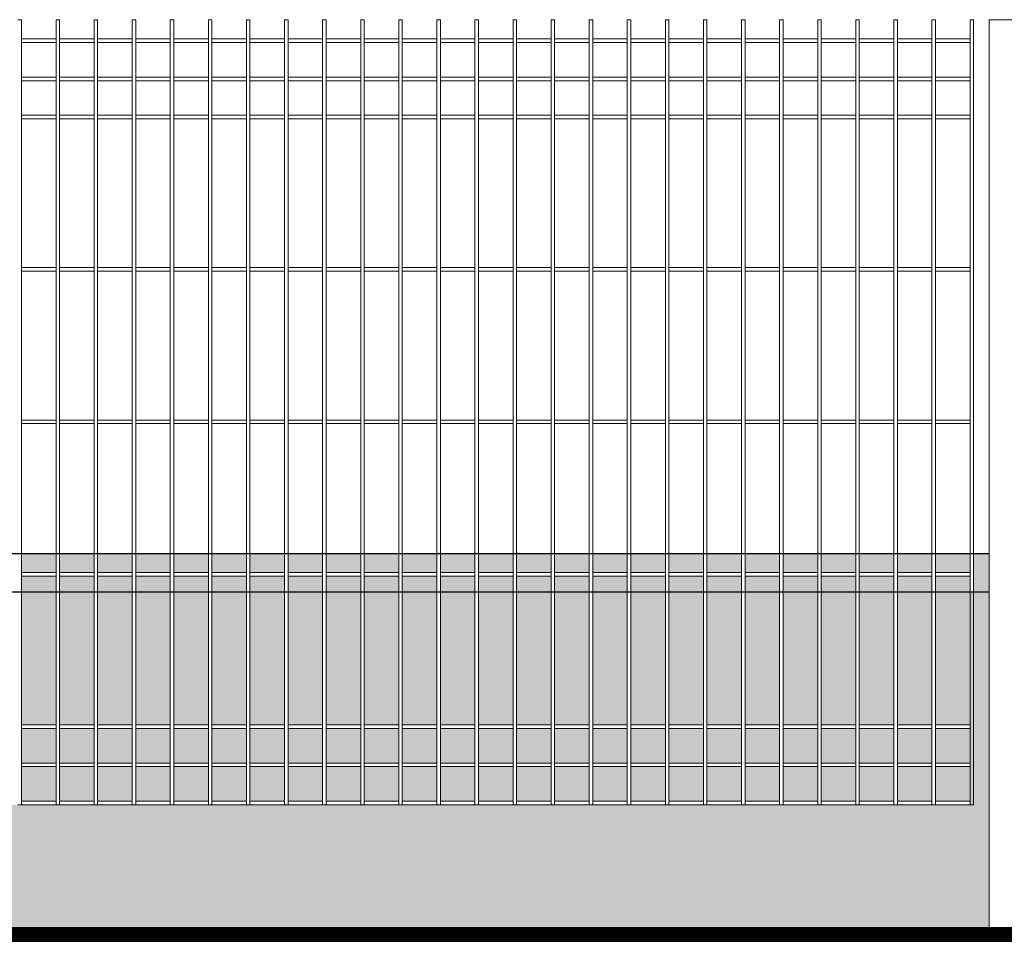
# Model space of a CAD drawing. Header units: millimetres. Extents: x 14041 to 23361, y -6349 to 12956.
# Tile 52 of 106: x 20755 to 20884, y 3119 to 3240. Entities that reach past the tile are written whole.
import ezdxf

# ---------------------------------------------------------------- set-up
doc = ezdxf.new("R2010")
doc.units = ezdxf.units.MM
doc.linetypes.add('KRESKOWA', pattern=[19.05, 12.7, -6.35])
for name, color, linetype, lineweight in [('A-ogrodzenie', 6, 'Continuous', 9), ('A-wypełnienie', 252, 'Continuous', 9), ('E-obrys', 7, 'Continuous', 9)]:
    doc.layers.add(name, color=color, linetype=linetype, lineweight=lineweight)

msp = doc.modelspace()

# ---------------------------------------------------------------- hatches: boundary and pattern name
at = {"layer": 'A-wypełnienie', "lineweight": 15, "ltscale": 2, "transparency": 33554687}
h = msp.add_hatch(color=252, dxfattribs=at)
h.dxf.hatch_style = 1
h.paths.add_polyline_path([(20759.54, 3169.92), (20755, 3169.92), (20755, 3167.44), (20759.54, 3167.44)])
h = msp.add_hatch(color=252, dxfattribs=at)
h.dxf.hatch_style = 1
h.paths.add_polyline_path([(20764.54, 3169.92), (20760, 3169.92), (20760, 3167.44), (20764.54, 3167.44)])
h = msp.add_hatch(color=252, dxfattribs=at)
h.dxf.hatch_style = 1
h.paths.add_polyline_path([(20769.54, 3169.92), (20765, 3169.92), (20765, 3167.44), (20769.54, 3167.44)])
h = msp.add_hatch(color=252, dxfattribs=at)
h.dxf.hatch_style = 1
h.paths.add_polyline_path([(20774.54, 3169.92), (20770, 3169.92), (20770, 3167.44), (20774.54, 3167.44)])
h = msp.add_hatch(color=252, dxfattribs=at)
h.dxf.hatch_style = 1
h.paths.add_polyline_path([(20779.54, 3169.92), (20775, 3169.92), (20775, 3167.44), (20779.54, 3167.44)])
h = msp.add_hatch(color=252, dxfattribs=at)
h.dxf.hatch_style = 1
h.paths.add_polyline_path([(20784.54, 3169.92), (20780, 3169.92), (20780, 3167.44), (20784.54, 3167.44)])
h = msp.add_hatch(color=252, dxfattribs=at)
h.dxf.hatch_style = 1
h.paths.add_polyline_path([(20789.54, 3169.92), (20785, 3169.92), (20785, 3167.44), (20789.54, 3167.44)])
h = msp.add_hatch(color=252, dxfattribs=at)
h.dxf.hatch_style = 1
h.paths.add_polyline_path([(20794.54, 3169.92), (20790, 3169.92), (20790, 3167.44), (20794.54, 3167.44)])
h = msp.add_hatch(color=252, dxfattribs=at)
h.dxf.hatch_style = 1
h.paths.add_polyline_path([(20799.54, 3169.92), (20795, 3169.92), (20795, 3167.44), (20799.54, 3167.44)])
h = msp.add_hatch(color=252, dxfattribs=at)
h.dxf.hatch_style = 1
h.paths.add_polyline_path([(20804.54, 3169.92), (20800, 3169.92), (20800, 3167.44), (20804.54, 3167.44)])
h = msp.add_hatch(color=252, dxfattribs=at)
h.dxf.hatch_style = 1
h.paths.add_polyline_path([(20809.54, 3169.92), (20805, 3169.92), (20805, 3167.44), (20809.54, 3167.44)])
h = msp.add_hatch(color=252, dxfattribs=at)
h.dxf.hatch_style = 1
h.paths.add_polyline_path([(20814.54, 3169.92), (20810, 3169.92), (20810, 3167.44), (20814.54, 3167.44)])
h = msp.add_hatch(color=252, dxfattribs=at)
h.dxf.hatch_style = 1
h.paths.add_polyline_path([(20819.54, 3169.92), (20815, 3169.92), (20815, 3167.44), (20819.54, 3167.44)])
h = msp.add_hatch(color=252, dxfattribs=at)
h.dxf.hatch_style = 1
h.paths.add_polyline_path([(20824.54, 3169.92), (20820, 3169.92), (20820, 3167.44), (20824.54, 3167.44)])
h = msp.add_hatch(color=252, dxfattribs=at)
h.dxf.hatch_style = 1
h.paths.add_polyline_path([(20829.54, 3169.92), (20825, 3169.92), (20825, 3167.44), (20829.54, 3167.44)])
h = msp.add_hatch(color=252, dxfattribs=at)
h.dxf.hatch_style = 1
h.paths.add_polyline_path([(20834.54, 3169.92), (20830, 3169.92), (20830, 3167.44), (20834.54, 3167.44)])
h = msp.add_hatch(color=252, dxfattribs=at)
h.dxf.hatch_style = 1
h.paths.add_polyline_path([(20839.54, 3169.92), (20835, 3169.92), (20835, 3167.44), (20839.54, 3167.44)])
h = msp.add_hatch(color=252, dxfattribs=at)
h.dxf.hatch_style = 1
h.paths.add_polyline_path([(20844.54, 3169.92), (20840, 3169.92), (20840, 3167.44), (20844.54, 3167.44)])
h = msp.add_hatch(color=252, dxfattribs=at)
h.dxf.hatch_style = 1
h.paths.add_polyline_path([(20849.54, 3169.92), (20845, 3169.92), (20845, 3167.44), (20849.54, 3167.44)])
h = msp.add_hatch(color=252, dxfattribs=at)
h.dxf.hatch_style = 1
h.paths.add_polyline_path([(20854.54, 3169.92), (20850, 3169.92), (20850, 3167.44), (20854.54, 3167.44)])
h = msp.add_hatch(color=252, dxfattribs=at)
h.dxf.hatch_style = 1
h.paths.add_polyline_path([(20859.54, 3169.92), (20855, 3169.92), (20855, 3167.44), (20859.54, 3167.44)])
h = msp.add_hatch(color=252, dxfattribs=at)
h.dxf.hatch_style = 1
h.paths.add_polyline_path([(20864.54, 3169.92), (20860, 3169.92), (20860, 3167.44), (20864.54, 3167.44)])
h = msp.add_hatch(color=252, dxfattribs=at)
h.dxf.hatch_style = 1
h.paths.add_polyline_path([(20869.54, 3169.92), (20865, 3169.92), (20865, 3167.44), (20869.54, 3167.44)])
h = msp.add_hatch(color=252, dxfattribs=at)
h.dxf.hatch_style = 1
h.paths.add_polyline_path([(20874.54, 3169.92), (20870, 3169.92), (20870, 3167.44), (20874.54, 3167.44)])
h = msp.add_hatch(color=252, dxfattribs=at)
h.dxf.hatch_style = 1
h.paths.add_polyline_path([(20879.54, 3169.92), (20875, 3169.92), (20875, 3167.44), (20879.54, 3167.44)])
h = msp.add_hatch(color=252, dxfattribs=at)
h.dxf.hatch_style = 1
h.paths.add_polyline_path([(20882.04, 3169.92), (20880, 3169.92), (20880, 3164.92), (20882.04, 3164.92)])
h = msp.add_hatch(color=252, dxfattribs=at)
h.dxf.hatch_style = 1
h.paths.add_polyline_path([(20759.54, 3166.97), (20755, 3166.97), (20755, 3164.92), (20759.54, 3164.92)])
h = msp.add_hatch(color=252, dxfattribs=at)
h.dxf.hatch_style = 1
h.paths.add_polyline_path([(20764.54, 3166.97), (20760, 3166.97), (20760, 3164.92), (20764.54, 3164.92)])
h = msp.add_hatch(color=252, dxfattribs=at)
h.dxf.hatch_style = 1
h.paths.add_polyline_path([(20769.54, 3166.97), (20765, 3166.97), (20765, 3164.92), (20769.54, 3164.92)])
h = msp.add_hatch(color=252, dxfattribs=at)
h.dxf.hatch_style = 1
h.paths.add_polyline_path([(20774.54, 3166.97), (20770, 3166.97), (20770, 3164.92), (20774.54, 3164.92)])
h = msp.add_hatch(color=252, dxfattribs=at)
h.dxf.hatch_style = 1
h.paths.add_polyline_path([(20779.54, 3166.97), (20775, 3166.97), (20775, 3164.92), (20779.54, 3164.92)])
h = msp.add_hatch(color=252, dxfattribs=at)
h.dxf.hatch_style = 1
h.paths.add_polyline_path([(20784.54, 3166.97), (20780, 3166.97), (20780, 3164.92), (20784.54, 3164.92)])
h = msp.add_hatch(color=252, dxfattribs=at)
h.dxf.hatch_style = 1
h.paths.add_polyline_path([(20789.54, 3166.97), (20785, 3166.97), (20785, 3164.92), (20789.54, 3164.92)])
h = msp.add_hatch(color=252, dxfattribs=at)
h.dxf.hatch_style = 1
h.paths.add_polyline_path([(20794.54, 3166.97), (20790, 3166.97), (20790, 3164.92), (20794.54, 3164.92)])
h = msp.add_hatch(color=252, dxfattribs=at)
h.dxf.hatch_style = 1
h.paths.add_polyline_path([(20799.54, 3166.97), (20795, 3166.97), (20795, 3164.92), (20799.54, 3164.92)])
h = msp.add_hatch(color=252, dxfattribs=at)
h.dxf.hatch_style = 1
h.paths.add_polyline_path([(20804.54, 3166.97), (20800, 3166.97), (20800, 3164.92), (20804.54, 3164.92)])
h = msp.add_hatch(color=252, dxfattribs=at)
h.dxf.hatch_style = 1
h.paths.add_polyline_path([(20809.54, 3166.97), (20805, 3166.97), (20805, 3164.92), (20809.54, 3164.92)])
h = msp.add_hatch(color=252, dxfattribs=at)
h.dxf.hatch_style = 1
h.paths.add_polyline_path([(20814.54, 3166.97), (20810, 3166.97), (20810, 3164.92), (20814.54, 3164.92)])
h = msp.add_hatch(color=252, dxfattribs=at)
h.dxf.hatch_style = 1
h.paths.add_polyline_path([(20819.54, 3166.97), (20815, 3166.97), (20815, 3164.92), (20819.54, 3164.92)])
h = msp.add_hatch(color=252, dxfattribs=at)
h.dxf.hatch_style = 1
h.paths.add_polyline_path([(20824.54, 3166.97), (20820, 3166.97), (20820, 3164.92), (20824.54, 3164.92)])
h = msp.add_hatch(color=252, dxfattribs=at)
h.dxf.hatch_style = 1
h.paths.add_polyline_path([(20829.54, 3166.97), (20825, 3166.97), (20825, 3164.92), (20829.54, 3164.92)])
h = msp.add_hatch(color=252, dxfattribs=at)
h.dxf.hatch_style = 1
h.paths.add_polyline_path([(20834.54, 3166.97), (20830, 3166.97), (20830, 3164.92), (20834.54, 3164.92)])
h = msp.add_hatch(color=252, dxfattribs=at)
h.dxf.hatch_style = 1
h.paths.add_polyline_path([(20839.54, 3166.97), (20835, 3166.97), (20835, 3164.92), (20839.54, 3164.92)])
h = msp.add_hatch(color=252, dxfattribs=at)
h.dxf.hatch_style = 1
h.paths.add_polyline_path([(20844.54, 3166.97), (20840, 3166.97), (20840, 3164.92), (20844.54, 3164.92)])
h = msp.add_hatch(color=252, dxfattribs=at)
h.dxf.hatch_style = 1
h.paths.add_polyline_path([(20849.54, 3166.97), (20845, 3166.97), (20845, 3164.92), (20849.54, 3164.92)])
h = msp.add_hatch(color=252, dxfattribs=at)
h.dxf.hatch_style = 1
h.paths.add_polyline_path([(20854.54, 3166.97), (20850, 3166.97), (20850, 3164.92), (20854.54, 3164.92)])
h = msp.add_hatch(color=252, dxfattribs=at)
h.dxf.hatch_style = 1
h.paths.add_polyline_path([(20859.54, 3166.97), (20855, 3166.97), (20855, 3164.92), (20859.54, 3164.92)])
h = msp.add_hatch(color=252, dxfattribs=at)
h.dxf.hatch_style = 1
h.paths.add_polyline_path([(20864.54, 3166.97), (20860, 3166.97), (20860, 3164.92), (20864.54, 3164.92)])
h = msp.add_hatch(color=252, dxfattribs=at)
h.dxf.hatch_style = 1
h.paths.add_polyline_path([(20869.54, 3166.97), (20865, 3166.97), (20865, 3164.92), (20869.54, 3164.92)])
h = msp.add_hatch(color=252, dxfattribs=at)
h.dxf.hatch_style = 1
h.paths.add_polyline_path([(20874.54, 3166.97), (20870, 3166.97), (20870, 3164.92), (20874.54, 3164.92)])
h = msp.add_hatch(color=252, dxfattribs=at)
h.dxf.hatch_style = 1
h.paths.add_polyline_path([(20879.54, 3166.97), (20875, 3166.97), (20875, 3164.92), (20879.54, 3164.92)])
h = msp.add_hatch(color=253, dxfattribs=at)
h.dxf.hatch_style = 1
h.paths.add_polyline_path([(20879.54, 3136.97), (20875, 3136.97), (20874.54, 3136.97), (20870, 3136.97), (20869.54, 3136.97), (20865, 3136.97), (20864.54, 3136.97), (20860, 3136.97), (20859.54, 3136.97), (20855, 3136.97), (20854.54, 3136.97), (20850, 3136.97), (20849.54, 3136.97), (20845, 3136.97), (20844.54, 3136.97), (20840, 3136.97), (20839.54, 3136.97), (20835, 3136.97), (20834.54, 3136.97), (20830, 3136.97), (20829.54, 3136.97), (20825, 3136.97), (20824.54, 3136.97), (20820, 3136.97), (20819.54, 3136.97), (20815, 3136.97), (20814.54, 3136.97), (20810, 3136.97), (20809.54, 3136.97), (20805, 3136.97), (20804.54, 3136.97), (20800, 3136.97), (20799.54, 3136.97), (20795, 3136.97), (20794.54, 3136.97), (20790, 3136.97), (20789.54, 3136.97), (20785, 3136.97), (20784.54, 3136.97), (20780, 3136.97), (20779.54, 3136.97), (20775, 3136.97), (20774.54, 3136.97), (20770, 3136.97), (20769.54, 3136.97), (20765, 3136.97), (20764.54, 3136.97), (20760, 3136.97), (20759.54, 3136.97), (20755, 3136.97), (20754.54, 3136.97), (20750, 3136.97), (20749.54, 3136.97), (20745, 3136.97), (20744.54, 3136.97), (20740, 3136.97), (20739.54, 3136.97), (20735, 3136.97), (20734.54, 3136.97), (20730, 3136.97), (20729.54, 3136.97), (20725, 3136.97), (20724.54, 3136.97), (20720, 3136.97), (20719.54, 3136.97), (20715, 3136.97), (20714.54, 3136.97), (20710, 3136.97), (20709.54, 3136.97), (20705, 3136.97), (20704.54, 3136.97), (20700, 3136.97), (20699.54, 3136.97), (20695, 3136.97), (20694.54, 3136.97), (20690, 3136.97), (20689.54, 3136.97), (20685, 3136.97), (20684.54, 3136.97), (20680, 3136.97), (20679.54, 3136.97), (20675, 3136.97), (20674.54, 3136.97), (20670, 3136.97), (20669.54, 3136.97), (20665, 3136.97), (20664.54, 3136.97), (20660, 3136.97), (20659.54, 3136.97), (20655, 3136.97), (20654.54, 3136.97), (20650, 3136.97), (20649.54, 3136.97), (20645, 3136.97), (20644.54, 3136.97), (20640, 3136.97), (20639.54, 3136.97), (20635, 3136.97), (20634.54, 3136.97), (20630, 3136.97), (20629.54, 3136.97), (20629.54, 3164.92), (20628.04, 3164.92), (20628.04, 3119.95), (20882.04, 3119.95), (20882.04, 3164.92), (20879.54, 3164.92)])
h = msp.add_hatch(color=253, dxfattribs=at)
h.dxf.hatch_style = 1
h.paths.add_polyline_path([(20759.54, 3147.44), (20759.54, 3164.92), (20755, 3164.92), (20755, 3147.44)])
h.paths.add_polyline_path([(20755, 3142.44), (20759.54, 3142.44), (20759.54, 3146.97), (20755, 3146.97)])
h.paths.add_polyline_path([(20755, 3137.44), (20759.54, 3137.44), (20759.54, 3141.97), (20755, 3141.97)])
h = msp.add_hatch(color=253, dxfattribs=at)
h.dxf.hatch_style = 1
h.paths.add_polyline_path([(20764.54, 3147.44), (20764.54, 3164.92), (20760, 3164.92), (20760, 3147.44)])
h.paths.add_polyline_path([(20760, 3142.44), (20764.54, 3142.44), (20764.54, 3146.97), (20760, 3146.97)])
h.paths.add_polyline_path([(20760, 3137.44), (20764.54, 3137.44), (20764.54, 3141.97), (20760, 3141.97)])
h = msp.add_hatch(color=253, dxfattribs=at)
h.dxf.hatch_style = 1
h.paths.add_polyline_path([(20769.54, 3147.44), (20769.54, 3164.92), (20765, 3164.92), (20765, 3147.44)])
h.paths.add_polyline_path([(20765, 3142.44), (20769.54, 3142.44), (20769.54, 3146.97), (20765, 3146.97)])
h.paths.add_polyline_path([(20765, 3137.44), (20769.54, 3137.44), (20769.54, 3141.97), (20765, 3141.97)])
h = msp.add_hatch(color=253, dxfattribs=at)
h.dxf.hatch_style = 1
h.paths.add_polyline_path([(20774.54, 3147.44), (20774.54, 3164.92), (20770, 3164.92), (20770, 3147.44)])
h.paths.add_polyline_path([(20770, 3142.44), (20774.54, 3142.44), (20774.54, 3146.97), (20770, 3146.97)])
h.paths.add_polyline_path([(20770, 3137.44), (20774.54, 3137.44), (20774.54, 3141.97), (20770, 3141.97)])
h = msp.add_hatch(color=253, dxfattribs=at)
h.dxf.hatch_style = 1
h.paths.add_polyline_path([(20779.54, 3147.44), (20779.54, 3164.92), (20775, 3164.92), (20775, 3147.44)])
h.paths.add_polyline_path([(20775, 3142.44), (20779.54, 3142.44), (20779.54, 3146.97), (20775, 3146.97)])
h.paths.add_polyline_path([(20775, 3137.44), (20779.54, 3137.44), (20779.54, 3141.97), (20775, 3141.97)])
h = msp.add_hatch(color=253, dxfattribs=at)
h.dxf.hatch_style = 1
h.paths.add_polyline_path([(20784.54, 3147.44), (20784.54, 3164.92), (20780, 3164.92), (20780, 3147.44)])
h.paths.add_polyline_path([(20780, 3142.44), (20784.54, 3142.44), (20784.54, 3146.97), (20780, 3146.97)])
h.paths.add_polyline_path([(20780, 3137.44), (20784.54, 3137.44), (20784.54, 3141.97), (20780, 3141.97)])
h = msp.add_hatch(color=253, dxfattribs=at)
h.dxf.hatch_style = 1
h.paths.add_polyline_path([(20789.54, 3147.44), (20789.54, 3164.92), (20785, 3164.92), (20785, 3147.44)])
h.paths.add_polyline_path([(20785, 3142.44), (20789.54, 3142.44), (20789.54, 3146.97), (20785, 3146.97)])
h.paths.add_polyline_path([(20785, 3137.44), (20789.54, 3137.44), (20789.54, 3141.97), (20785, 3141.97)])
h = msp.add_hatch(color=253, dxfattribs=at)
h.dxf.hatch_style = 1
h.paths.add_polyline_path([(20794.54, 3147.44), (20794.54, 3164.92), (20790, 3164.92), (20790, 3147.44)])
h.paths.add_polyline_path([(20790, 3142.44), (20794.54, 3142.44), (20794.54, 3146.97), (20790, 3146.97)])
h.paths.add_polyline_path([(20790, 3137.44), (20794.54, 3137.44), (20794.54, 3141.97), (20790, 3141.97)])
h = msp.add_hatch(color=253, dxfattribs=at)
h.dxf.hatch_style = 1
h.paths.add_polyline_path([(20799.54, 3147.44), (20799.54, 3164.92), (20795, 3164.92), (20795, 3147.44)])
h.paths.add_polyline_path([(20795, 3142.44), (20799.54, 3142.44), (20799.54, 3146.97), (20795, 3146.97)])
h.paths.add_polyline_path([(20795, 3137.44), (20799.54, 3137.44), (20799.54, 3141.97), (20795, 3141.97)])
h = msp.add_hatch(color=253, dxfattribs=at)
h.dxf.hatch_style = 1
h.paths.add_polyline_path([(20804.54, 3147.44), (20804.54, 3164.92), (20800, 3164.92), (20800, 3147.44)])
h.paths.add_polyline_path([(20800, 3142.44), (20804.54, 3142.44), (20804.54, 3146.97), (20800, 3146.97)])
h.paths.add_polyline_path([(20800, 3137.44), (20804.54, 3137.44), (20804.54, 3141.97), (20800, 3141.97)])
h = msp.add_hatch(color=253, dxfattribs=at)
h.dxf.hatch_style = 1
h.paths.add_polyline_path([(20809.54, 3147.44), (20809.54, 3164.92), (20805, 3164.92), (20805, 3147.44)])
h.paths.add_polyline_path([(20805, 3142.44), (20809.54, 3142.44), (20809.54, 3146.97), (20805, 3146.97)])
h.paths.add_polyline_path([(20805, 3137.44), (20809.54, 3137.44), (20809.54, 3141.97), (20805, 3141.97)])
h = msp.add_hatch(color=253, dxfattribs=at)
h.dxf.hatch_style = 1
h.paths.add_polyline_path([(20814.54, 3147.44), (20814.54, 3164.92), (20810, 3164.92), (20810, 3147.44)])
h.paths.add_polyline_path([(20810, 3142.44), (20814.54, 3142.44), (20814.54, 3146.97), (20810, 3146.97)])
h.paths.add_polyline_path([(20810, 3137.44), (20814.54, 3137.44), (20814.54, 3141.97), (20810, 3141.97)])
h = msp.add_hatch(color=253, dxfattribs=at)
h.dxf.hatch_style = 1
h.paths.add_polyline_path([(20819.54, 3147.44), (20819.54, 3164.92), (20815, 3164.92), (20815, 3147.44)])
h.paths.add_polyline_path([(20815, 3142.44), (20819.54, 3142.44), (20819.54, 3146.97), (20815, 3146.97)])
h.paths.add_polyline_path([(20815, 3137.44), (20819.54, 3137.44), (20819.54, 3141.97), (20815, 3141.97)])
h = msp.add_hatch(color=253, dxfattribs=at)
h.dxf.hatch_style = 1
h.paths.add_polyline_path([(20824.54, 3147.44), (20824.54, 3164.92), (20820, 3164.92), (20820, 3147.44)])
h.paths.add_polyline_path([(20820, 3142.44), (20824.54, 3142.44), (20824.54, 3146.97), (20820, 3146.97)])
h.paths.add_polyline_path([(20820, 3137.44), (20824.54, 3137.44), (20824.54, 3141.97), (20820, 3141.97)])
h = msp.add_hatch(color=253, dxfattribs=at)
h.dxf.hatch_style = 1
h.paths.add_polyline_path([(20829.54, 3147.44), (20829.54, 3164.92), (20825, 3164.92), (20825, 3147.44)])
h.paths.add_polyline_path([(20825, 3142.44), (20829.54, 3142.44), (20829.54, 3146.97), (20825, 3146.97)])
h.paths.add_polyline_path([(20825, 3137.44), (20829.54, 3137.44), (20829.54, 3141.97), (20825, 3141.97)])
h = msp.add_hatch(color=253, dxfattribs=at)
h.dxf.hatch_style = 1
h.paths.add_polyline_path([(20834.54, 3147.44), (20834.54, 3164.92), (20830, 3164.92), (20830, 3147.44)])
h.paths.add_polyline_path([(20830, 3142.44), (20834.54, 3142.44), (20834.54, 3146.97), (20830, 3146.97)])
h.paths.add_polyline_path([(20830, 3137.44), (20834.54, 3137.44), (20834.54, 3141.97), (20830, 3141.97)])
h = msp.add_hatch(color=253, dxfattribs=at)
h.dxf.hatch_style = 1
h.paths.add_polyline_path([(20839.54, 3147.44), (20839.54, 3164.92), (20835, 3164.92), (20835, 3147.44)])
h.paths.add_polyline_path([(20835, 3142.44), (20839.54, 3142.44), (20839.54, 3146.97), (20835, 3146.97)])
h.paths.add_polyline_path([(20835, 3137.44), (20839.54, 3137.44), (20839.54, 3141.97), (20835, 3141.97)])
h = msp.add_hatch(color=253, dxfattribs=at)
h.dxf.hatch_style = 1
h.paths.add_polyline_path([(20844.54, 3147.44), (20844.54, 3164.92), (20840, 3164.92), (20840, 3147.44)])
h.paths.add_polyline_path([(20840, 3142.44), (20844.54, 3142.44), (20844.54, 3146.97), (20840, 3146.97)])
h.paths.add_polyline_path([(20840, 3137.44), (20844.54, 3137.44), (20844.54, 3141.97), (20840, 3141.97)])
h = msp.add_hatch(color=253, dxfattribs=at)
h.dxf.hatch_style = 1
h.paths.add_polyline_path([(20849.54, 3147.44), (20849.54, 3164.92), (20845, 3164.92), (20845, 3147.44)])
h.paths.add_polyline_path([(20845, 3142.44), (20849.54, 3142.44), (20849.54, 3146.97), (20845, 3146.97)])
h.paths.add_polyline_path([(20845, 3137.44), (20849.54, 3137.44), (20849.54, 3141.97), (20845, 3141.97)])
h = msp.add_hatch(color=253, dxfattribs=at)
h.dxf.hatch_style = 1
h.paths.add_polyline_path([(20854.54, 3147.44), (20854.54, 3164.92), (20850, 3164.92), (20850, 3147.44)])
h.paths.add_polyline_path([(20850, 3142.44), (20854.54, 3142.44), (20854.54, 3146.97), (20850, 3146.97)])
h.paths.add_polyline_path([(20850, 3137.44), (20854.54, 3137.44), (20854.54, 3141.97), (20850, 3141.97)])
h = msp.add_hatch(color=253, dxfattribs=at)
h.dxf.hatch_style = 1
h.paths.add_polyline_path([(20859.54, 3147.44), (20859.54, 3164.92), (20855, 3164.92), (20855, 3147.44)])
h.paths.add_polyline_path([(20855, 3142.44), (20859.54, 3142.44), (20859.54, 3146.97), (20855, 3146.97)])
h.paths.add_polyline_path([(20855, 3137.44), (20859.54, 3137.44), (20859.54, 3141.97), (20855, 3141.97)])
h = msp.add_hatch(color=253, dxfattribs=at)
h.dxf.hatch_style = 1
h.paths.add_polyline_path([(20864.54, 3147.44), (20864.54, 3164.92), (20860, 3164.92), (20860, 3147.44)])
h.paths.add_polyline_path([(20860, 3142.44), (20864.54, 3142.44), (20864.54, 3146.97), (20860, 3146.97)])
h.paths.add_polyline_path([(20860, 3137.44), (20864.54, 3137.44), (20864.54, 3141.97), (20860, 3141.97)])
h = msp.add_hatch(color=253, dxfattribs=at)
h.dxf.hatch_style = 1
h.paths.add_polyline_path([(20869.54, 3147.44), (20869.54, 3164.92), (20865, 3164.92), (20865, 3147.44)])
h.paths.add_polyline_path([(20865, 3142.44), (20869.54, 3142.44), (20869.54, 3146.97), (20865, 3146.97)])
h.paths.add_polyline_path([(20865, 3137.44), (20869.54, 3137.44), (20869.54, 3141.97), (20865, 3141.97)])
h = msp.add_hatch(color=253, dxfattribs=at)
h.dxf.hatch_style = 1
h.paths.add_polyline_path([(20874.54, 3147.44), (20874.54, 3164.92), (20870, 3164.92), (20870, 3147.44)])
h.paths.add_polyline_path([(20870, 3142.44), (20874.54, 3142.44), (20874.54, 3146.97), (20870, 3146.97)])
h.paths.add_polyline_path([(20870, 3137.44), (20874.54, 3137.44), (20874.54, 3141.97), (20870, 3141.97)])
h = msp.add_hatch(color=253, dxfattribs=at)
h.dxf.hatch_style = 1
h.paths.add_polyline_path([(20879.54, 3147.44), (20879.54, 3164.92), (20875, 3164.92), (20875, 3147.44)])
h.paths.add_polyline_path([(20875, 3142.44), (20879.54, 3142.44), (20879.54, 3146.97), (20875, 3146.97)])
h.paths.add_polyline_path([(20875, 3137.44), (20879.54, 3137.44), (20879.54, 3141.97), (20875, 3141.97)])

# ---------------------------------------------------------------- linework, layer by layer
at = {"layer": 'A-ogrodzenie', "color": 96, "true_color": 0x036808}
for p, q in [((20754.54, 3239.97), (20755, 3239.97)), ((20755, 3136.97), (20755, 3239.97)), ((20759.54, 3136.97), (20759.54, 3239.97)), ((20759.54, 3239.97), (20760, 3239.97)), ((20760, 3136.97), (20760, 3239.97)), ((20764.54, 3136.97), (20764.54, 3239.97)), ((20764.54, 3239.97), (20765, 3239.97)), ((20765, 3136.97), (20765, 3239.97)), ((20769.54, 3136.97), (20769.54, 3239.97)), ((20769.54, 3239.97), (20770, 3239.97)), ((20770, 3136.97), (20770, 3239.97)), ((20774.54, 3136.97), (20774.54, 3239.97)), ((20774.54, 3239.97), (20775, 3239.97)), ((20775, 3136.97), (20775, 3239.97)), ((20779.54, 3136.97), (20779.54, 3239.97)), ((20779.54, 3239.97), (20780, 3239.97)), ((20780, 3136.97), (20780, 3239.97)), ((20784.54, 3136.97), (20784.54, 3239.97)), ((20784.54, 3239.97), (20785, 3239.97)), ((20784.54, 3239.97), (20785, 3239.97)), ((20785, 3136.97), (20785, 3239.97)), ((20789.54, 3136.97), (20789.54, 3239.97)), ((20790, 3239.97), (20789.54, 3239.97)), ((20790, 3136.97), (20790, 3239.97)), ((20794.54, 3136.97), (20794.54, 3239.97)), ((20794.54, 3239.97), (20795, 3239.97)), ((20795, 3136.97), (20795, 3239.97)), ((20799.54, 3136.97), (20799.54, 3239.97)), ((20799.54, 3239.97), (20800, 3239.97)), ((20800, 3136.97), (20800, 3239.97)), ((20804.54, 3136.97), (20804.54, 3239.97)), ((20804.54, 3239.97), (20805, 3239.97)), ((20805, 3136.97), (20805, 3239.97)), ((20809.54, 3136.97), (20809.54, 3239.97)), ((20809.54, 3239.97), (20810, 3239.97)), ((20810, 3136.97), (20810, 3239.97)), ((20814.54, 3136.97), (20814.54, 3239.97)), ((20814.54, 3239.97), (20815, 3239.97)), ((20815, 3136.97), (20815, 3239.97)), ((20819.54, 3136.97), (20819.54, 3239.97)), ((20819.54, 3239.97), (20820, 3239.97)), ((20820, 3136.97), (20820, 3239.97)), ((20824.54, 3136.97), (20824.54, 3239.97)), ((20824.54, 3239.97), (20825, 3239.97)), ((20825, 3136.97), (20825, 3239.97)), ((20829.54, 3136.97), (20829.54, 3239.97)), ((20829.54, 3239.97), (20830, 3239.97)), ((20830, 3136.97), (20830, 3239.97)), ((20834.54, 3136.97), (20834.54, 3239.97)), ((20834.54, 3239.97), (20835, 3239.97)), ((20835, 3136.97), (20835, 3239.97)), ((20839.54, 3136.97), (20839.54, 3239.97)), ((20839.54, 3239.97), (20840, 3239.97)), ((20840, 3136.97), (20840, 3239.97)), ((20844.54, 3136.97), (20844.54, 3239.97)), ((20844.54, 3239.97), (20845, 3239.97)), ((20845, 3136.97), (20845, 3239.97)), ((20849.54, 3136.97), (20849.54, 3239.97)), ((20849.54, 3239.97), (20850, 3239.97)), ((20850, 3136.97), (20850, 3239.97)), ((20854.54, 3136.97), (20854.54, 3239.97)), ((20854.54, 3239.97), (20855, 3239.97)), ((20855, 3136.97), (20855, 3239.97)), ((20859.54, 3136.97), (20859.54, 3239.97)), ((20859.54, 3239.97), (20860, 3239.97)), ((20860, 3136.97), (20860, 3239.97)), ((20864.54, 3136.97), (20864.54, 3239.97)), ((20864.54, 3239.97), (20865, 3239.97)), ((20865, 3136.97), (20865, 3239.97)), ((20869.54, 3136.97), (20869.54, 3239.97)), ((20869.54, 3239.97), (20870, 3239.97)), ((20870, 3136.97), (20870, 3239.97)), ((20874.54, 3136.97), (20874.54, 3239.97)), ((20874.54, 3239.97), (20875, 3239.97)), ((20875, 3136.97), (20875, 3239.97)), ((20879.54, 3136.97), (20879.54, 3239.97)), ((20879.54, 3239.97), (20880, 3239.97)), ((20880, 3136.97), (20880, 3239.97)), ((20882.04, 3239.97), (20882.04, 3119.97)), ((20886.04, 3239.97), (20882.04, 3239.97)), ((20755, 3237.44), (20759.54, 3237.44)), ((20755, 3236.97), (20759.54, 3236.97)), ((20760, 3237.44), (20764.54, 3237.44)), ((20760, 3236.97), (20764.54, 3236.97)), ((20765, 3237.44), (20769.54, 3237.44)), ((20765, 3236.97), (20769.54, 3236.97)), ((20770, 3237.44), (20774.54, 3237.44)), ((20770, 3236.97), (20774.54, 3236.97)), ((20775, 3237.44), (20779.54, 3237.44)), ((20775, 3236.97), (20779.54, 3236.97)), ((20780, 3237.44), (20784.54, 3237.44)), ((20780, 3236.97), (20784.54, 3236.97)), ((20785, 3237.44), (20789.54, 3237.44)), ((20785, 3236.97), (20789.54, 3236.97)), ((20790, 3237.44), (20794.54, 3237.44)), ((20790, 3236.97), (20794.54, 3236.97)), ((20795, 3237.44), (20799.54, 3237.44)), ((20795, 3236.97), (20799.54, 3236.97)), ((20800, 3237.44), (20804.54, 3237.44)), ((20800, 3236.97), (20804.54, 3236.97)), ((20805, 3237.44), (20809.54, 3237.44)), ((20805, 3236.97), (20809.54, 3236.97)), ((20810, 3237.44), (20814.54, 3237.44)), ((20810, 3236.97), (20814.54, 3236.97)), ((20815, 3237.44), (20819.54, 3237.44)), ((20815, 3236.97), (20819.54, 3236.97)), ((20820, 3237.44), (20824.54, 3237.44)), ((20820, 3236.97), (20824.54, 3236.97)), ((20825, 3237.44), (20829.54, 3237.44)), ((20825, 3236.97), (20829.54, 3236.97)), ((20830, 3237.44), (20834.54, 3237.44)), ((20830, 3236.97), (20834.54, 3236.97)), ((20835, 3237.44), (20839.54, 3237.44)), ((20835, 3236.97), (20839.54, 3236.97)), ((20840, 3237.44), (20844.54, 3237.44)), ((20840, 3236.97), (20844.54, 3236.97)), ((20845, 3237.44), (20849.54, 3237.44)), ((20845, 3236.97), (20849.54, 3236.97)), ((20850, 3237.44), (20854.54, 3237.44)), ((20850, 3236.97), (20854.54, 3236.97)), ((20855, 3237.44), (20859.54, 3237.44)), ((20855, 3236.97), (20859.54, 3236.97)), ((20860, 3237.44), (20864.54, 3237.44)), ((20860, 3236.97), (20864.54, 3236.97)), ((20865, 3237.44), (20869.54, 3237.44)), ((20865, 3236.97), (20869.54, 3236.97)), ((20870, 3237.44), (20874.54, 3237.44)), ((20870, 3236.97), (20874.54, 3236.97)), ((20875, 3237.44), (20879.54, 3237.44)), ((20875, 3236.97), (20879.54, 3236.97)), ((20755, 3232.44), (20759.54, 3232.44)), ((20755, 3231.97), (20759.54, 3231.97)), ((20760, 3232.44), (20764.54, 3232.44)), ((20760, 3231.97), (20764.54, 3231.97)), ((20765, 3232.44), (20769.54, 3232.44)), ((20765, 3231.97), (20769.54, 3231.97)), ((20770, 3232.44), (20774.54, 3232.44)), ((20770, 3231.97), (20774.54, 3231.97)), ((20775, 3232.44), (20779.54, 3232.44)), ((20775, 3231.97), (20779.54, 3231.97)), ((20780, 3232.44), (20784.54, 3232.44)), ((20780, 3231.97), (20784.54, 3231.97)), ((20785, 3232.44), (20789.54, 3232.44)), ((20785, 3231.97), (20789.54, 3231.97)), ((20790, 3232.44), (20794.54, 3232.44)), ((20790, 3231.97), (20794.54, 3231.97)), ((20795, 3232.44), (20799.54, 3232.44)), ((20795, 3231.97), (20799.54, 3231.97)), ((20800, 3232.44), (20804.54, 3232.44)), ((20800, 3231.97), (20804.54, 3231.97)), ((20805, 3232.44), (20809.54, 3232.44)), ((20805, 3231.97), (20809.54, 3231.97)), ((20810, 3232.44), (20814.54, 3232.44)), ((20810, 3231.97), (20814.54, 3231.97)), ((20815, 3232.44), (20819.54, 3232.44)), ((20815, 3231.97), (20819.54, 3231.97)), ((20820, 3232.44), (20824.54, 3232.44)), ((20820, 3231.97), (20824.54, 3231.97)), ((20825, 3232.44), (20829.54, 3232.44)), ((20825, 3231.97), (20829.54, 3231.97)), ((20830, 3232.44), (20834.54, 3232.44)), ((20830, 3231.97), (20834.54, 3231.97)), ((20835, 3232.44), (20839.54, 3232.44)), ((20835, 3231.97), (20839.54, 3231.97)), ((20840, 3232.44), (20844.54, 3232.44)), ((20840, 3231.97), (20844.54, 3231.97)), ((20845, 3232.44), (20849.54, 3232.44)), ((20845, 3231.97), (20849.54, 3231.97)), ((20850, 3232.44), (20854.54, 3232.44)), ((20850, 3231.97), (20854.54, 3231.97)), ((20855, 3232.44), (20859.54, 3232.44)), ((20855, 3231.97), (20859.54, 3231.97)), ((20860, 3232.44), (20864.54, 3232.44)), ((20860, 3231.97), (20864.54, 3231.97)), ((20865, 3232.44), (20869.54, 3232.44)), ((20865, 3231.97), (20869.54, 3231.97)), ((20870, 3232.44), (20874.54, 3232.44)), ((20870, 3231.97), (20874.54, 3231.97)), ((20875, 3232.44), (20879.54, 3232.44)), ((20875, 3231.97), (20879.54, 3231.97)), ((20755, 3227.44), (20759.54, 3227.44)), ((20755, 3226.97), (20759.54, 3226.97)), ((20760, 3227.44), (20764.54, 3227.44)), ((20760, 3226.97), (20764.54, 3226.97)), ((20765, 3227.44), (20769.54, 3227.44)), ((20765, 3226.97), (20769.54, 3226.97)), ((20770, 3227.44), (20774.54, 3227.44)), ((20770, 3226.97), (20774.54, 3226.97)), ((20775, 3227.44), (20779.54, 3227.44)), ((20775, 3226.97), (20779.54, 3226.97)), ((20780, 3227.44), (20784.54, 3227.44)), ((20780, 3226.97), (20784.54, 3226.97)), ((20785, 3227.44), (20789.54, 3227.44)), ((20785, 3226.97), (20789.54, 3226.97)), ((20790, 3227.44), (20794.54, 3227.44)), ((20790, 3226.97), (20794.54, 3226.97)), ((20795, 3227.44), (20799.54, 3227.44)), ((20795, 3226.97), (20799.54, 3226.97)), ((20800, 3227.44), (20804.54, 3227.44)), ((20800, 3226.97), (20804.54, 3226.97)), ((20805, 3227.44), (20809.54, 3227.44)), ((20805, 3226.97), (20809.54, 3226.97)), ((20810, 3227.44), (20814.54, 3227.44)), ((20810, 3226.97), (20814.54, 3226.97)), ((20815, 3227.44), (20819.54, 3227.44)), ((20815, 3226.97), (20819.54, 3226.97)), ((20820, 3227.44), (20824.54, 3227.44)), ((20820, 3226.97), (20824.54, 3226.97)), ((20825, 3227.44), (20829.54, 3227.44)), ((20825, 3226.97), (20829.54, 3226.97)), ((20830, 3227.44), (20834.54, 3227.44)), ((20830, 3226.97), (20834.54, 3226.97)), ((20835, 3227.44), (20839.54, 3227.44)), ((20835, 3226.97), (20839.54, 3226.97)), ((20840, 3227.44), (20844.54, 3227.44)), ((20840, 3226.97), (20844.54, 3226.97)), ((20845, 3227.44), (20849.54, 3227.44)), ((20845, 3226.97), (20849.54, 3226.97)), ((20850, 3227.44), (20854.54, 3227.44)), ((20850, 3226.97), (20854.54, 3226.97)), ((20855, 3227.44), (20859.54, 3227.44)), ((20855, 3226.97), (20859.54, 3226.97)), ((20860, 3227.44), (20864.54, 3227.44)), ((20860, 3226.97), (20864.54, 3226.97)), ((20865, 3227.44), (20869.54, 3227.44)), ((20865, 3226.97), (20869.54, 3226.97)), ((20870, 3227.44), (20874.54, 3227.44)), ((20870, 3226.97), (20874.54, 3226.97)), ((20875, 3227.44), (20879.54, 3227.44)), ((20875, 3226.97), (20879.54, 3226.97)), ((20755, 3207.44), (20759.54, 3207.44)), ((20760, 3207.44), (20764.54, 3207.44)), ((20765, 3207.44), (20769.54, 3207.44)), ((20770, 3207.44), (20774.54, 3207.44)), ((20775, 3207.44), (20779.54, 3207.44)), ((20780, 3207.44), (20784.54, 3207.44)), ((20785, 3207.44), (20789.54, 3207.44)), ((20790, 3207.44), (20794.54, 3207.44)), ((20795, 3207.44), (20799.54, 3207.44)), ((20800, 3207.44), (20804.54, 3207.44)), ((20805, 3207.44), (20809.54, 3207.44)), ((20810, 3207.44), (20814.54, 3207.44)), ((20815, 3207.44), (20819.54, 3207.44)), ((20820, 3207.44), (20824.54, 3207.44)), ((20825, 3207.44), (20829.54, 3207.44)), ((20830, 3207.44), (20834.54, 3207.44)), ((20835, 3207.44), (20839.54, 3207.44)), ((20840, 3207.44), (20844.54, 3207.44)), ((20845, 3207.44), (20849.54, 3207.44)), ((20850, 3207.44), (20854.54, 3207.44)), ((20855, 3207.44), (20859.54, 3207.44)), ((20860, 3207.44), (20864.54, 3207.44)), ((20865, 3207.44), (20869.54, 3207.44)), ((20870, 3207.44), (20874.54, 3207.44)), ((20875, 3207.44), (20879.54, 3207.44)), ((20755, 3206.97), (20759.54, 3206.97)), ((20760, 3206.97), (20764.54, 3206.97)), ((20765, 3206.97), (20769.54, 3206.97)), ((20770, 3206.97), (20774.54, 3206.97)), ((20775, 3206.97), (20779.54, 3206.97)), ((20780, 3206.97), (20784.54, 3206.97)), ((20785, 3206.97), (20789.54, 3206.97)), ((20790, 3206.97), (20794.54, 3206.97)), ((20795, 3206.97), (20799.54, 3206.97)), ((20800, 3206.97), (20804.54, 3206.97)), ((20805, 3206.97), (20809.54, 3206.97)), ((20810, 3206.97), (20814.54, 3206.97)), ((20815, 3206.97), (20819.54, 3206.97)), ((20820, 3206.97), (20824.54, 3206.97)), ((20825, 3206.97), (20829.54, 3206.97)), ((20830, 3206.97), (20834.54, 3206.97)), ((20835, 3206.97), (20839.54, 3206.97)), ((20840, 3206.97), (20844.54, 3206.97)), ((20845, 3206.97), (20849.54, 3206.97)), ((20850, 3206.97), (20854.54, 3206.97)), ((20855, 3206.97), (20859.54, 3206.97)), ((20860, 3206.97), (20864.54, 3206.97)), ((20865, 3206.97), (20869.54, 3206.97)), ((20870, 3206.97), (20874.54, 3206.97)), ((20875, 3206.97), (20879.54, 3206.97)), ((20755, 3187.44), (20759.54, 3187.44)), ((20755, 3186.97), (20759.54, 3186.97)), ((20760, 3187.44), (20764.54, 3187.44)), ((20760, 3186.97), (20764.54, 3186.97)), ((20765, 3187.44), (20769.54, 3187.44)), ((20765, 3186.97), (20769.54, 3186.97)), ((20770, 3187.44), (20774.54, 3187.44)), ((20770, 3186.97), (20774.54, 3186.97)), ((20775, 3187.44), (20779.54, 3187.44)), ((20775, 3186.97), (20779.54, 3186.97)), ((20780, 3187.44), (20784.54, 3187.44)), ((20780, 3186.97), (20784.54, 3186.97)), ((20785, 3187.44), (20789.54, 3187.44)), ((20785, 3186.97), (20789.54, 3186.97)), ((20790, 3187.44), (20794.54, 3187.44)), ((20790, 3186.97), (20794.54, 3186.97)), ((20795, 3187.44), (20799.54, 3187.44)), ((20795, 3186.97), (20799.54, 3186.97)), ((20800, 3187.44), (20804.54, 3187.44)), ((20800, 3186.97), (20804.54, 3186.97)), ((20805, 3187.44), (20809.54, 3187.44)), ((20805, 3186.97), (20809.54, 3186.97)), ((20810, 3187.44), (20814.54, 3187.44)), ((20810, 3186.97), (20814.54, 3186.97)), ((20815, 3187.44), (20819.54, 3187.44)), ((20815, 3186.97), (20819.54, 3186.97)), ((20820, 3187.44), (20824.54, 3187.44)), ((20820, 3186.97), (20824.54, 3186.97)), ((20825, 3187.44), (20829.54, 3187.44)), ((20825, 3186.97), (20829.54, 3186.97)), ((20830, 3187.44), (20834.54, 3187.44)), ((20830, 3186.97), (20834.54, 3186.97)), ((20835, 3187.44), (20839.54, 3187.44)), ((20835, 3186.97), (20839.54, 3186.97)), ((20840, 3187.44), (20844.54, 3187.44)), ((20840, 3186.97), (20844.54, 3186.97)), ((20845, 3187.44), (20849.54, 3187.44)), ((20845, 3186.97), (20849.54, 3186.97)), ((20850, 3187.44), (20854.54, 3187.44)), ((20850, 3186.97), (20854.54, 3186.97)), ((20855, 3187.44), (20859.54, 3187.44)), ((20855, 3186.97), (20859.54, 3186.97)), ((20860, 3187.44), (20864.54, 3187.44)), ((20860, 3186.97), (20864.54, 3186.97)), ((20865, 3187.44), (20869.54, 3187.44)), ((20865, 3186.97), (20869.54, 3186.97)), ((20870, 3187.44), (20874.54, 3187.44)), ((20870, 3186.97), (20874.54, 3186.97)), ((20875, 3187.44), (20879.54, 3187.44)), ((20875, 3186.97), (20879.54, 3186.97)), ((20755, 3167.44), (20759.54, 3167.44)), ((20760, 3167.44), (20764.54, 3167.44)), ((20765, 3167.44), (20769.54, 3167.44)), ((20770, 3167.44), (20774.54, 3167.44)), ((20775, 3167.44), (20779.54, 3167.44)), ((20780, 3167.44), (20784.54, 3167.44)), ((20785, 3167.44), (20789.54, 3167.44)), ((20790, 3167.44), (20794.54, 3167.44)), ((20795, 3167.44), (20799.54, 3167.44)), ((20800, 3167.44), (20804.54, 3167.44)), ((20805, 3167.44), (20809.54, 3167.44)), ((20810, 3167.44), (20814.54, 3167.44)), ((20815, 3167.44), (20819.54, 3167.44)), ((20820, 3167.44), (20824.54, 3167.44)), ((20825, 3167.44), (20829.54, 3167.44)), ((20830, 3167.44), (20834.54, 3167.44)), ((20835, 3167.44), (20839.54, 3167.44)), ((20840, 3167.44), (20844.54, 3167.44)), ((20845, 3167.44), (20849.54, 3167.44)), ((20850, 3167.44), (20854.54, 3167.44)), ((20855, 3167.44), (20859.54, 3167.44)), ((20860, 3167.44), (20864.54, 3167.44)), ((20865, 3167.44), (20869.54, 3167.44)), ((20870, 3167.44), (20874.54, 3167.44)), ((20875, 3167.44), (20879.54, 3167.44)), ((20755, 3166.97), (20759.54, 3166.97)), ((20760, 3166.97), (20764.54, 3166.97)), ((20765, 3166.97), (20769.54, 3166.97)), ((20770, 3166.97), (20774.54, 3166.97)), ((20775, 3166.97), (20779.54, 3166.97)), ((20780, 3166.97), (20784.54, 3166.97)), ((20785, 3166.97), (20789.54, 3166.97)), ((20790, 3166.97), (20794.54, 3166.97)), ((20795, 3166.97), (20799.54, 3166.97)), ((20800, 3166.97), (20804.54, 3166.97)), ((20805, 3166.97), (20809.54, 3166.97)), ((20810, 3166.97), (20814.54, 3166.97)), ((20815, 3166.97), (20819.54, 3166.97)), ((20820, 3166.97), (20824.54, 3166.97)), ((20825, 3166.97), (20829.54, 3166.97)), ((20830, 3166.97), (20834.54, 3166.97)), ((20835, 3166.97), (20839.54, 3166.97)), ((20840, 3166.97), (20844.54, 3166.97)), ((20845, 3166.97), (20849.54, 3166.97)), ((20850, 3166.97), (20854.54, 3166.97)), ((20855, 3166.97), (20859.54, 3166.97)), ((20860, 3166.97), (20864.54, 3166.97)), ((20865, 3166.97), (20869.54, 3166.97)), ((20870, 3166.97), (20874.54, 3166.97)), ((20875, 3166.97), (20879.54, 3166.97)), ((20755, 3147.44), (20759.54, 3147.44)), ((20755, 3146.97), (20759.54, 3146.97)), ((20760, 3147.44), (20764.54, 3147.44)), ((20760, 3146.97), (20764.54, 3146.97)), ((20765, 3147.44), (20769.54, 3147.44)), ((20765, 3146.97), (20769.54, 3146.97)), ((20770, 3147.44), (20774.54, 3147.44)), ((20770, 3146.97), (20774.54, 3146.97)), ((20775, 3147.44), (20779.54, 3147.44)), ((20775, 3146.97), (20779.54, 3146.97)), ((20780, 3147.44), (20784.54, 3147.44)), ((20780, 3146.97), (20784.54, 3146.97)), ((20785, 3147.44), (20789.54, 3147.44)), ((20785, 3146.97), (20789.54, 3146.97)), ((20790, 3147.44), (20794.54, 3147.44)), ((20790, 3146.97), (20794.54, 3146.97)), ((20795, 3147.44), (20799.54, 3147.44)), ((20795, 3146.97), (20799.54, 3146.97)), ((20800, 3147.44), (20804.54, 3147.44)), ((20800, 3146.97), (20804.54, 3146.97)), ((20805, 3147.44), (20809.54, 3147.44)), ((20805, 3146.97), (20809.54, 3146.97)), ((20810, 3147.44), (20814.54, 3147.44)), ((20810, 3146.97), (20814.54, 3146.97)), ((20815, 3147.44), (20819.54, 3147.44)), ((20815, 3146.97), (20819.54, 3146.97)), ((20820, 3147.44), (20824.54, 3147.44)), ((20820, 3146.97), (20824.54, 3146.97)), ((20825, 3147.44), (20829.54, 3147.44)), ((20825, 3146.97), (20829.54, 3146.97)), ((20830, 3147.44), (20834.54, 3147.44)), ((20830, 3146.97), (20834.54, 3146.97)), ((20835, 3147.44), (20839.54, 3147.44)), ((20835, 3146.97), (20839.54, 3146.97)), ((20840, 3147.44), (20844.54, 3147.44)), ((20840, 3146.97), (20844.54, 3146.97)), ((20845, 3147.44), (20849.54, 3147.44)), ((20845, 3146.97), (20849.54, 3146.97)), ((20850, 3147.44), (20854.54, 3147.44)), ((20850, 3146.97), (20854.54, 3146.97)), ((20855, 3147.44), (20859.54, 3147.44)), ((20855, 3146.97), (20859.54, 3146.97)), ((20860, 3147.44), (20864.54, 3147.44)), ((20860, 3146.97), (20864.54, 3146.97)), ((20865, 3147.44), (20869.54, 3147.44)), ((20865, 3146.97), (20869.54, 3146.97)), ((20870, 3147.44), (20874.54, 3147.44)), ((20870, 3146.97), (20874.54, 3146.97)), ((20875, 3147.44), (20879.54, 3147.44)), ((20875, 3146.97), (20879.54, 3146.97)), ((20755, 3142.44), (20759.54, 3142.44)), ((20755, 3141.97), (20759.54, 3141.97)), ((20760, 3142.44), (20764.54, 3142.44)), ((20760, 3141.97), (20764.54, 3141.97)), ((20765, 3142.44), (20769.54, 3142.44)), ((20765, 3141.97), (20769.54, 3141.97)), ((20770, 3142.44), (20774.54, 3142.44)), ((20770, 3141.97), (20774.54, 3141.97)), ((20775, 3142.44), (20779.54, 3142.44)), ((20775, 3141.97), (20779.54, 3141.97)), ((20780, 3142.44), (20784.54, 3142.44)), ((20780, 3141.97), (20784.54, 3141.97)), ((20785, 3142.44), (20789.54, 3142.44)), ((20785, 3141.97), (20789.54, 3141.97)), ((20790, 3142.44), (20794.54, 3142.44)), ((20790, 3141.97), (20794.54, 3141.97)), ((20795, 3142.44), (20799.54, 3142.44)), ((20795, 3141.97), (20799.54, 3141.97)), ((20800, 3142.44), (20804.54, 3142.44)), ((20800, 3141.97), (20804.54, 3141.97)), ((20805, 3142.44), (20809.54, 3142.44)), ((20805, 3141.97), (20809.54, 3141.97)), ((20810, 3142.44), (20814.54, 3142.44)), ((20810, 3141.97), (20814.54, 3141.97)), ((20815, 3142.44), (20819.54, 3142.44)), ((20815, 3141.97), (20819.54, 3141.97)), ((20820, 3142.44), (20824.54, 3142.44)), ((20820, 3141.97), (20824.54, 3141.97)), ((20825, 3142.44), (20829.54, 3142.44)), ((20825, 3141.97), (20829.54, 3141.97)), ((20830, 3142.44), (20834.54, 3142.44)), ((20830, 3141.97), (20834.54, 3141.97)), ((20835, 3142.44), (20839.54, 3142.44)), ((20835, 3141.97), (20839.54, 3141.97)), ((20840, 3142.44), (20844.54, 3142.44)), ((20840, 3141.97), (20844.54, 3141.97)), ((20845, 3142.44), (20849.54, 3142.44)), ((20845, 3141.97), (20849.54, 3141.97)), ((20850, 3142.44), (20854.54, 3142.44)), ((20850, 3141.97), (20854.54, 3141.97)), ((20855, 3142.44), (20859.54, 3142.44)), ((20855, 3141.97), (20859.54, 3141.97)), ((20860, 3142.44), (20864.54, 3142.44)), ((20860, 3141.97), (20864.54, 3141.97)), ((20865, 3142.44), (20869.54, 3142.44)), ((20865, 3141.97), (20869.54, 3141.97)), ((20870, 3142.44), (20874.54, 3142.44)), ((20870, 3141.97), (20874.54, 3141.97)), ((20875, 3142.44), (20879.54, 3142.44)), ((20875, 3141.97), (20879.54, 3141.97)), ((20755, 3137.44), (20759.54, 3137.44)), ((20760, 3137.44), (20764.54, 3137.44)), ((20765, 3137.44), (20769.54, 3137.44)), ((20770, 3137.44), (20774.54, 3137.44)), ((20775, 3137.44), (20779.54, 3137.44)), ((20780, 3137.44), (20784.54, 3137.44)), ((20785, 3137.44), (20789.54, 3137.44)), ((20790, 3137.44), (20794.54, 3137.44)), ((20795, 3137.44), (20799.54, 3137.44)), ((20800, 3137.44), (20804.54, 3137.44)), ((20805, 3137.44), (20809.54, 3137.44)), ((20810, 3137.44), (20814.54, 3137.44)), ((20815, 3137.44), (20819.54, 3137.44)), ((20820, 3137.44), (20824.54, 3137.44)), ((20825, 3137.44), (20829.54, 3137.44)), ((20830, 3137.44), (20834.54, 3137.44)), ((20835, 3137.44), (20839.54, 3137.44)), ((20840, 3137.44), (20844.54, 3137.44)), ((20845, 3137.44), (20849.54, 3137.44)), ((20850, 3137.44), (20854.54, 3137.44)), ((20855, 3137.44), (20859.54, 3137.44)), ((20860, 3137.44), (20864.54, 3137.44)), ((20865, 3137.44), (20869.54, 3137.44)), ((20870, 3137.44), (20874.54, 3137.44)), ((20875, 3137.44), (20879.54, 3137.44)), ((20754.54, 3136.97), (20755, 3136.97)), ((20755, 3136.97), (20760, 3136.97)), ((20760, 3136.97), (20764.54, 3136.97)), ((20764.54, 3136.97), (20765, 3136.97)), ((20765, 3136.97), (20770, 3136.97)), ((20770, 3136.97), (20774.54, 3136.97)), ((20774.54, 3136.97), (20775, 3136.97)), ((20775, 3136.97), (20780, 3136.97)), ((20780, 3136.97), (20784.54, 3136.97)), ((20784.54, 3136.97), (20785, 3136.97)), ((20785, 3136.97), (20790, 3136.97)), ((20790, 3136.97), (20795, 3136.97)), ((20795, 3136.97), (20799.54, 3136.97)), ((20799.54, 3136.97), (20800, 3136.97)), ((20800, 3136.97), (20805, 3136.97)), ((20805, 3136.97), (20809.54, 3136.97)), ((20809.54, 3136.97), (20810, 3136.97)), ((20810, 3136.97), (20815, 3136.97)), ((20815, 3136.97), (20819.54, 3136.97)), ((20819.54, 3136.97), (20820, 3136.97)), ((20820, 3136.97), (20825, 3136.97)), ((20825, 3136.97), (20829.54, 3136.97)), ((20829.54, 3136.97), (20830, 3136.97)), ((20830, 3136.97), (20835, 3136.97)), ((20835, 3136.97), (20839.54, 3136.97)), ((20839.54, 3136.97), (20840, 3136.97)), ((20840, 3136.97), (20845, 3136.97)), ((20845, 3136.97), (20849.54, 3136.97)), ((20849.54, 3136.97), (20850, 3136.97)), ((20850, 3136.97), (20855, 3136.97)), ((20855, 3136.97), (20859.54, 3136.97)), ((20859.54, 3136.97), (20860, 3136.97)), ((20860, 3136.97), (20865, 3136.97)), ((20865, 3136.97), (20869.54, 3136.97)), ((20869.54, 3136.97), (20870, 3136.97)), ((20870, 3136.97), (20875, 3136.97)), ((20875, 3136.97), (20879.54, 3136.97)), ((20879.54, 3136.97), (20880, 3136.97))]:
    msp.add_line(p, q, dxfattribs=at)
at = {"layer": 'E-obrys', "lineweight": 30}
for p, q in [((20628.04, 3169.92), (20882.04, 3169.92)), ((20628.04, 3164.92), (20882.04, 3164.92))]:
    msp.add_line(p, q, dxfattribs=at)
at = {"layer": 'E-obrys', "linetype": 'KRESKOWA', "ltscale": 2}
for p, q in [((22073.04, 3119.97), (19953.04, 3119.97)), ((19953.04, 3119.97), (22073.04, 3119.97))]:
    msp.add_line(p, q, dxfattribs=at)
at = {"layer": 'E-obrys', "const_width": 2}
msp.add_lwpolyline([(22366.64, 3119.97), (19536.21, 3119.92)], dxfattribs=at)

doc.saveas('drawing.dxf')
